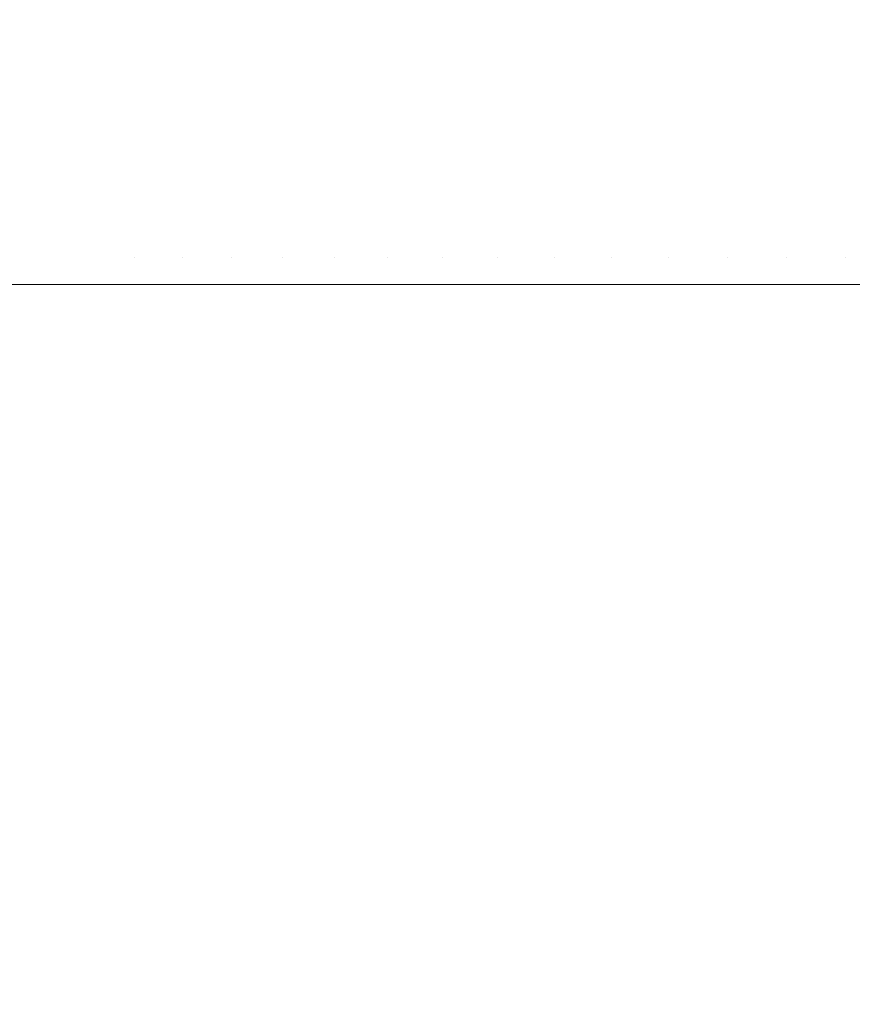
# Model space of a CAD drawing. Header units: centimetres. Extents: x -26 to 27.3, y -25.3 to -23.5.
# Tile 107 of 221: x -8.0868 to -8.0257, y -23.6127 to -23.5405. Entities that reach past the tile are written whole.
import ezdxf

# ---------------------------------------------------------------- set-up
doc = ezdxf.new("R2010")
doc.units = ezdxf.units.CM
doc.header["$LTSCALE"] = 2.54
doc.layers.add('Lucido design-1', color=7, linetype='Continuous')

# ---------------------------------------------------------------- blocks, each defined once
blk = doc.blocks.new('Gruppo-4-1')
at = {"color": 7, "linetype": 'Continuous', "lineweight": 9}
for points, invisible_edges in [([(-8.089895, -23.538078, 1049.994468), (-8.086667, -23.538078, 1049.997558), (-8.086129, -23.542011, 1049.996971), (-8.089332, -23.542011, 1049.993905)], 15), ([(-8.086667, -23.538078, 1049.997558), (-8.083308, -23.538078, 1050.000504), (-8.082796, -23.542011, 1049.999894), (-8.086129, -23.542011, 1049.996971)], 15), ([(-8.083308, -23.538078, 1050.000504), (-8.079824, -23.538078, 1050.003301), (-8.079339, -23.542011, 1050.002669), (-8.082796, -23.542011, 1049.999894)], 15), ([(-8.079824, -23.538078, 1050.003301), (-8.076221, -23.538078, 1050.005943), (-8.075764, -23.542011, 1050.00529), (-8.079339, -23.542011, 1050.002669)], 15), ([(-8.076221, -23.538078, 1050.005943), (-8.072505, -23.538078, 1050.008425), (-8.072078, -23.542011, 1050.007753), (-8.075764, -23.542011, 1050.00529)], 15), ([(-8.072505, -23.538078, 1050.008425), (-8.068686, -23.538078, 1050.010743), (-8.068287, -23.542011, 1050.010053), (-8.072078, -23.542011, 1050.007753)], 15), ([(-8.068686, -23.538078, 1050.010743), (-8.064769, -23.538078, 1050.012892), (-8.064401, -23.542011, 1050.012185), (-8.068287, -23.542011, 1050.010053)], 15), ([(-8.064769, -23.538078, 1050.012892), (-8.060761, -23.538078, 1050.014868), (-8.060425, -23.542011, 1050.014146), (-8.064401, -23.542011, 1050.012185)], 15), ([(-8.060761, -23.538078, 1050.014868), (-8.056672, -23.538078, 1050.016667), (-8.056367, -23.542011, 1050.015931), (-8.060425, -23.542011, 1050.014146)], 15), ([(-8.056672, -23.538078, 1050.016667), (-8.052507, -23.538078, 1050.018287), (-8.052235, -23.542011, 1050.017538), (-8.056367, -23.542011, 1050.015931)], 15), ([(-8.052507, -23.538078, 1050.018287), (-8.048277, -23.538078, 1050.019723), (-8.048037, -23.542011, 1050.018963), (-8.052235, -23.542011, 1050.017538)], 15), ([(-8.048277, -23.538078, 1050.019723), (-8.043987, -23.538078, 1050.020973), (-8.043781, -23.542011, 1050.020204), (-8.048037, -23.542011, 1050.018963)], 15), ([(-8.043987, -23.538078, 1050.020973), (-8.039647, -23.538078, 1050.022035), (-8.039475, -23.542011, 1050.021258), (-8.043781, -23.542011, 1050.020204)], 15), ([(-8.039647, -23.538078, 1050.022035), (-8.035265, -23.538078, 1050.022907), (-8.035127, -23.542011, 1050.022122), (-8.039475, -23.542011, 1050.021258)], 15), ([(-8.035265, -23.538078, 1050.022907), (-8.030849, -23.538078, 1050.023587), (-8.030745, -23.542011, 1050.022797), (-8.035127, -23.542011, 1050.022122)], 15), ([(-8.030849, -23.538078, 1050.023587), (-8.026407, -23.538078, 1050.024073), (-8.026338, -23.542011, 1050.023279), (-8.030745, -23.542011, 1050.022797)], 15), ([(-8.026407, -23.538078, 1050.024073), (-8.021949, -23.538078, 1050.024365), (-8.021914, -23.542011, 1050.023569), (-8.026338, -23.542011, 1050.023279)], 15), ([(-25.917482, -23.538899, 1050.419828), (-25.917482, -23.542525, 1050.420525), (27.182518, -23.542525, 1050.420525), (27.182518, -23.538899, 1050.419828)], 10), ([(-8.089332, -23.542011, 1049.993905), (-8.086129, -23.542011, 1049.996971), (-8.085699, -23.545969, 1049.996501), (-8.088881, -23.545969, 1049.993454)], 15), ([(-8.086129, -23.542011, 1049.996971), (-8.082796, -23.542011, 1049.999894), (-8.082387, -23.545969, 1049.999405), (-8.085699, -23.545969, 1049.996501)], 15), ([(-8.082796, -23.542011, 1049.999894), (-8.079339, -23.542011, 1050.002669), (-8.078951, -23.545969, 1050.002163), (-8.082387, -23.545969, 1049.999405)], 15), ([(-8.079339, -23.542011, 1050.002669), (-8.075764, -23.542011, 1050.00529), (-8.075398, -23.545969, 1050.004768), (-8.078951, -23.545969, 1050.002163)], 15), ([(-8.075764, -23.542011, 1050.00529), (-8.072078, -23.542011, 1050.007753), (-8.071735, -23.545969, 1050.007215), (-8.075398, -23.545969, 1050.004768)], 15), ([(-8.072078, -23.542011, 1050.007753), (-8.068287, -23.542011, 1050.010053), (-8.067969, -23.545969, 1050.009501), (-8.071735, -23.545969, 1050.007215)], 15), ([(-8.068287, -23.542011, 1050.010053), (-8.064401, -23.542011, 1050.012185), (-8.064106, -23.545969, 1050.01162), (-8.067969, -23.545969, 1050.009501)], 15), ([(-8.064401, -23.542011, 1050.012185), (-8.060425, -23.542011, 1050.014146), (-8.060155, -23.545969, 1050.013568), (-8.064106, -23.545969, 1050.01162)], 15), ([(-8.060425, -23.542011, 1050.014146), (-8.056367, -23.542011, 1050.015931), (-8.056123, -23.545969, 1050.015343), (-8.060155, -23.545969, 1050.013568)], 15), ([(-8.056367, -23.542011, 1050.015931), (-8.052235, -23.542011, 1050.017538), (-8.052017, -23.545969, 1050.016939), (-8.056123, -23.545969, 1050.015343)], 15), ([(-8.052235, -23.542011, 1050.017538), (-8.048037, -23.542011, 1050.018963), (-8.047845, -23.545969, 1050.018355), (-8.052017, -23.545969, 1050.016939)], 15), ([(-8.048037, -23.542011, 1050.018963), (-8.043781, -23.542011, 1050.020204), (-8.043616, -23.545969, 1050.019588), (-8.047845, -23.545969, 1050.018355)], 15), ([(-8.043781, -23.542011, 1050.020204), (-8.039475, -23.542011, 1050.021258), (-8.039337, -23.545969, 1050.020635), (-8.043616, -23.545969, 1050.019588)], 15), ([(-8.039475, -23.542011, 1050.021258), (-8.035127, -23.542011, 1050.022122), (-8.035016, -23.545969, 1050.021495), (-8.039337, -23.545969, 1050.020635)], 15), ([(-8.035127, -23.542011, 1050.022122), (-8.030745, -23.542011, 1050.022797), (-8.030662, -23.545969, 1050.022165), (-8.035016, -23.545969, 1050.021495)], 15), ([(-8.030745, -23.542011, 1050.022797), (-8.026338, -23.542011, 1050.023279), (-8.026282, -23.545969, 1050.022645), (-8.030662, -23.545969, 1050.022165)], 15), ([(-8.026338, -23.542011, 1050.023279), (-8.021914, -23.542011, 1050.023569), (-8.021886, -23.545969, 1050.022933), (-8.026282, -23.545969, 1050.022645)], 15), ([(27.182518, -23.54312, 1050.420639), (27.182518, -23.542525, 1050.420525), (-25.917482, -23.542525, 1050.420525), (-25.917482, -23.54312, 1050.420639)], 10), ([(-25.917482, -23.54312, 1050.420639), (-25.917482, -23.546837, 1050.42119), (27.182518, -23.546837, 1050.42119), (27.182518, -23.54312, 1050.420639)], 10), ([(-8.088881, -23.545969, 1049.993454), (-8.085699, -23.545969, 1049.996501), (-8.085376, -23.549943, 1049.996149), (-8.088543, -23.549943, 1049.993117)], 15), ([(-8.085699, -23.545969, 1049.996501), (-8.082387, -23.545969, 1049.999405), (-8.082079, -23.549943, 1049.99904), (-8.085376, -23.549943, 1049.996149)], 15), ([(-8.082387, -23.545969, 1049.999405), (-8.078951, -23.545969, 1050.002163), (-8.07866, -23.549943, 1050.001784), (-8.082079, -23.549943, 1049.99904)], 15), ([(-8.078951, -23.545969, 1050.002163), (-8.075398, -23.545969, 1050.004768), (-8.075124, -23.549943, 1050.004377), (-8.07866, -23.549943, 1050.001784)], 15), ([(-8.075398, -23.545969, 1050.004768), (-8.071735, -23.545969, 1050.007215), (-8.071478, -23.549943, 1050.006813), (-8.075124, -23.549943, 1050.004377)], 15), ([(-8.071735, -23.545969, 1050.007215), (-8.067969, -23.545969, 1050.009501), (-8.06773, -23.549943, 1050.009087), (-8.071478, -23.549943, 1050.006813)], 15), ([(-8.067969, -23.545969, 1050.009501), (-8.064106, -23.545969, 1050.01162), (-8.063886, -23.549943, 1050.011196), (-8.06773, -23.549943, 1050.009087)], 15), ([(-8.064106, -23.545969, 1050.01162), (-8.060155, -23.545969, 1050.013568), (-8.059953, -23.549943, 1050.013135), (-8.063886, -23.549943, 1050.011196)], 15), ([(-8.060155, -23.545969, 1050.013568), (-8.056123, -23.545969, 1050.015343), (-8.05594, -23.549943, 1050.014901), (-8.059953, -23.549943, 1050.013135)], 15), ([(-8.056123, -23.545969, 1050.015343), (-8.052017, -23.545969, 1050.016939), (-8.051854, -23.549943, 1050.01649), (-8.05594, -23.549943, 1050.014901)], 15), ([(-8.052017, -23.545969, 1050.016939), (-8.047845, -23.545969, 1050.018355), (-8.047702, -23.549943, 1050.0179), (-8.051854, -23.549943, 1050.01649)], 15), ([(-8.047845, -23.545969, 1050.018355), (-8.043616, -23.545969, 1050.019588), (-8.043492, -23.549943, 1050.019127), (-8.047702, -23.549943, 1050.0179)], 15), ([(-8.043616, -23.545969, 1050.019588), (-8.039337, -23.545969, 1050.020635), (-8.039233, -23.549943, 1050.020169), (-8.043492, -23.549943, 1050.019127)], 15), ([(-8.039337, -23.545969, 1050.020635), (-8.035016, -23.545969, 1050.021495), (-8.034933, -23.549943, 1050.021024), (-8.039233, -23.549943, 1050.020169)], 15), ([(-8.035016, -23.545969, 1050.021495), (-8.030662, -23.545969, 1050.022165), (-8.030599, -23.549943, 1050.021691), (-8.034933, -23.549943, 1050.021024)], 15), ([(-8.030662, -23.545969, 1050.022165), (-8.026282, -23.545969, 1050.022645), (-8.026241, -23.549943, 1050.022169), (-8.030599, -23.549943, 1050.021691)], 15), ([(-8.026282, -23.545969, 1050.022645), (-8.021886, -23.545969, 1050.022933), (-8.021866, -23.549943, 1050.022455), (-8.026241, -23.549943, 1050.022169)], 15), ([(27.182518, -23.547379, 1050.42127), (27.182518, -23.546837, 1050.42119), (-25.917482, -23.546837, 1050.42119), (-25.917482, -23.547379, 1050.42127)], 10), ([(-25.917482, -23.547379, 1050.42127), (-25.917482, -23.551173, 1050.421665), (27.182518, -23.551173, 1050.421665), (27.182518, -23.547379, 1050.42127)], 10), ([(-8.088543, -23.549943, 1049.993117), (-8.085376, -23.549943, 1049.996149), (-8.085161, -23.553927, 1049.995914), (-8.088318, -23.553927, 1049.992892)], 15), ([(-8.085376, -23.549943, 1049.996149), (-8.082079, -23.549943, 1049.99904), (-8.081875, -23.553927, 1049.998796), (-8.085161, -23.553927, 1049.995914)], 15), ([(-8.082079, -23.549943, 1049.99904), (-8.07866, -23.549943, 1050.001784), (-8.078466, -23.553927, 1050.001532), (-8.081875, -23.553927, 1049.998796)], 15), ([(-8.07866, -23.549943, 1050.001784), (-8.075124, -23.549943, 1050.004377), (-8.074942, -23.553927, 1050.004116), (-8.078466, -23.553927, 1050.001532)], 15), ([(-8.075124, -23.549943, 1050.004377), (-8.071478, -23.549943, 1050.006813), (-8.071308, -23.553927, 1050.006544), (-8.074942, -23.553927, 1050.004116)], 15), ([(-8.071478, -23.549943, 1050.006813), (-8.06773, -23.549943, 1050.009087), (-8.067571, -23.553927, 1050.008812), (-8.071308, -23.553927, 1050.006544)], 15), ([(-8.06773, -23.549943, 1050.009087), (-8.063886, -23.549943, 1050.011196), (-8.063739, -23.553927, 1050.010914), (-8.067571, -23.553927, 1050.008812)], 15), ([(-8.063886, -23.549943, 1050.011196), (-8.059953, -23.549943, 1050.013135), (-8.059819, -23.553927, 1050.012847), (-8.063739, -23.553927, 1050.010914)], 15), ([(-8.059953, -23.549943, 1050.013135), (-8.05594, -23.549943, 1050.014901), (-8.055818, -23.553927, 1050.014608), (-8.059819, -23.553927, 1050.012847)], 15), ([(-8.05594, -23.549943, 1050.014901), (-8.051854, -23.549943, 1050.01649), (-8.051745, -23.553927, 1050.016192), (-8.055818, -23.553927, 1050.014608)], 15), ([(-8.051854, -23.549943, 1050.01649), (-8.047702, -23.549943, 1050.0179), (-8.047606, -23.553927, 1050.017597), (-8.051745, -23.553927, 1050.016192)], 15), ([(-8.047702, -23.549943, 1050.0179), (-8.043492, -23.549943, 1050.019127), (-8.04341, -23.553927, 1050.01882), (-8.047606, -23.553927, 1050.017597)], 15), ([(-8.043492, -23.549943, 1050.019127), (-8.039233, -23.549943, 1050.020169), (-8.039165, -23.553927, 1050.019858), (-8.04341, -23.553927, 1050.01882)], 15), ([(-8.039233, -23.549943, 1050.020169), (-8.034933, -23.549943, 1050.021024), (-8.034878, -23.553927, 1050.020711), (-8.039165, -23.553927, 1050.019858)], 15), ([(-8.034933, -23.549943, 1050.021024), (-8.030599, -23.549943, 1050.021691), (-8.030558, -23.553927, 1050.021376), (-8.034878, -23.553927, 1050.020711)], 15), ([(-8.030599, -23.549943, 1050.021691), (-8.026241, -23.549943, 1050.022169), (-8.026213, -23.553927, 1050.021852), (-8.030558, -23.553927, 1050.021376)], 15), ([(-8.026241, -23.549943, 1050.022169), (-8.021866, -23.549943, 1050.022455), (-8.021852, -23.553927, 1050.022138), (-8.026213, -23.553927, 1050.021852)], 15), ([(27.182518, -23.551669, 1050.421717), (27.182518, -23.551173, 1050.421665), (-25.917482, -23.551173, 1050.421665), (-25.917482, -23.551669, 1050.421717)], 10), ([(-25.917482, -23.551669, 1050.421717), (-25.917482, -23.555527, 1050.421952), (27.182518, -23.555527, 1050.421952), (27.182518, -23.551669, 1050.421717)], 10), ([(-8.088318, -23.553927, 1049.992892), (-8.085161, -23.553927, 1049.995914), (-8.085054, -23.557916, 1049.995797), (-8.088206, -23.557916, 1049.99278)], 15), ([(-8.085161, -23.553927, 1049.995914), (-8.081875, -23.553927, 1049.998796), (-8.081773, -23.557916, 1049.998675), (-8.085054, -23.557916, 1049.995797)], 15), ([(-8.081875, -23.553927, 1049.998796), (-8.078466, -23.553927, 1050.001532), (-8.07837, -23.557916, 1050.001406), (-8.081773, -23.557916, 1049.998675)], 15), ([(-8.078466, -23.553927, 1050.001532), (-8.074942, -23.553927, 1050.004116), (-8.074851, -23.557916, 1050.003986), (-8.07837, -23.557916, 1050.001406)], 15), ([(-8.074942, -23.553927, 1050.004116), (-8.071308, -23.553927, 1050.006544), (-8.071222, -23.557916, 1050.006411), (-8.074851, -23.557916, 1050.003986)], 15), ([(-8.071308, -23.553927, 1050.006544), (-8.067571, -23.553927, 1050.008812), (-8.067492, -23.557916, 1050.008675), (-8.071222, -23.557916, 1050.006411)], 15), ([(-8.067571, -23.553927, 1050.008812), (-8.063739, -23.553927, 1050.010914), (-8.063666, -23.557916, 1050.010774), (-8.067492, -23.557916, 1050.008675)], 15), ([(-8.063739, -23.553927, 1050.010914), (-8.059819, -23.553927, 1050.012847), (-8.059752, -23.557916, 1050.012704), (-8.063666, -23.557916, 1050.010774)], 15), ([(-8.059819, -23.553927, 1050.012847), (-8.055818, -23.553927, 1050.014608), (-8.055758, -23.557916, 1050.014461), (-8.059752, -23.557916, 1050.012704)], 15), ([(-8.055818, -23.553927, 1050.014608), (-8.051745, -23.553927, 1050.016192), (-8.051691, -23.557916, 1050.016043), (-8.055758, -23.557916, 1050.014461)], 15), ([(-8.051745, -23.553927, 1050.016192), (-8.047606, -23.553927, 1050.017597), (-8.047558, -23.557916, 1050.017446), (-8.051691, -23.557916, 1050.016043)], 15), ([(-8.047606, -23.553927, 1050.017597), (-8.04341, -23.553927, 1050.01882), (-8.043369, -23.557916, 1050.018667), (-8.047558, -23.557916, 1050.017446)], 15), ([(-8.04341, -23.553927, 1050.01882), (-8.039165, -23.553927, 1050.019858), (-8.03913, -23.557916, 1050.019704), (-8.043369, -23.557916, 1050.018667)], 15), ([(-8.039165, -23.553927, 1050.019858), (-8.034878, -23.553927, 1050.020711), (-8.03485, -23.557916, 1050.020555), (-8.03913, -23.557916, 1050.019704)], 15), ([(-8.034878, -23.553927, 1050.020711), (-8.030558, -23.553927, 1050.021376), (-8.030537, -23.557916, 1050.021219), (-8.03485, -23.557916, 1050.020555)], 15), ([(-8.030558, -23.553927, 1050.021376), (-8.026213, -23.553927, 1050.021852), (-8.026199, -23.557916, 1050.021694), (-8.030537, -23.557916, 1050.021219)], 15), ([(-8.026213, -23.553927, 1050.021852), (-8.021852, -23.553927, 1050.022138), (-8.021845, -23.557916, 1050.02198), (-8.026199, -23.557916, 1050.021694)], 15), ([(27.182518, -23.555972, 1050.421979), (27.182518, -23.555527, 1050.421952), (-25.917482, -23.555527, 1050.421952), (-25.917482, -23.555972, 1050.421979)], 10), ([(-25.917482, -23.555972, 1050.421979), (-25.917482, -23.559888, 1050.422055), (27.182518, -23.559888, 1050.422055), (27.182518, -23.555972, 1050.421979)], 8), ([(-8.08526, -23.559888, 1049.995574), (-8.088193, -23.559888, 1049.992766), (-8.088206, -23.557916, 1049.99278), (-8.085054, -23.557916, 1049.995797)], 14), ([(-8.085054, -23.557916, 1049.995797), (-8.085041, -23.559888, 1049.995783), (-8.08526, -23.559888, 1049.995574)], 9), ([(-8.082091, -23.559888, 1049.99837), (-8.085041, -23.559888, 1049.995783), (-8.085054, -23.557916, 1049.995797), (-8.081773, -23.557916, 1049.998675)], 14), ([(-8.081773, -23.557916, 1049.998675), (-8.081761, -23.559888, 1049.99866), (-8.082091, -23.559888, 1049.99837)], 9), ([(-8.07882, -23.559888, 1050.00102), (-8.081761, -23.559888, 1049.99866), (-8.081773, -23.557916, 1049.998675), (-8.07837, -23.557916, 1050.001406)], 14), ([(-8.07837, -23.557916, 1050.001406), (-8.078358, -23.559888, 1050.001391), (-8.07882, -23.559888, 1050.00102)], 9), ([(-8.07837, -23.557916, 1050.001406), (-8.074851, -23.557916, 1050.003986), (-8.07484, -23.559888, 1050.003971), (-8.077019, -23.559888, 1050.002373)], 11), ([(-8.077019, -23.559888, 1050.002373), (-8.078358, -23.559888, 1050.001391), (-8.07837, -23.557916, 1050.001406)], 10), ([(-8.074851, -23.557916, 1050.003986), (-8.071222, -23.557916, 1050.006411), (-8.071212, -23.559888, 1050.006394), (-8.073562, -23.559888, 1050.004824)], 11), ([(-8.073562, -23.559888, 1050.004824), (-8.07484, -23.559888, 1050.003971), (-8.074851, -23.557916, 1050.003986)], 10), ([(-8.071222, -23.557916, 1050.006411), (-8.067492, -23.557916, 1050.008675), (-8.067482, -23.559888, 1050.008658), (-8.07, -23.559888, 1050.00713)], 11), ([(-8.07, -23.559888, 1050.00713), (-8.071212, -23.559888, 1050.006394), (-8.071222, -23.557916, 1050.006411)], 10), ([(-8.067492, -23.557916, 1050.008675), (-8.063666, -23.557916, 1050.010774), (-8.063657, -23.559888, 1050.010756), (-8.066339, -23.559888, 1050.009285)], 11), ([(-8.066339, -23.559888, 1050.009285), (-8.067482, -23.559888, 1050.008658), (-8.067492, -23.557916, 1050.008675)], 10), ([(-8.063666, -23.557916, 1050.010774), (-8.059752, -23.557916, 1050.012704), (-8.059744, -23.559888, 1050.012686), (-8.062584, -23.559888, 1050.011285)], 11), ([(-8.062584, -23.559888, 1050.011285), (-8.063657, -23.559888, 1050.010756), (-8.063666, -23.557916, 1050.010774)], 10), ([(-8.059752, -23.557916, 1050.012704), (-8.055758, -23.557916, 1050.014461), (-8.05575, -23.559888, 1050.014443), (-8.058743, -23.559888, 1050.013126)], 11), ([(-8.058743, -23.559888, 1050.013126), (-8.059744, -23.559888, 1050.012686), (-8.059752, -23.557916, 1050.012704)], 10), ([(-8.055758, -23.557916, 1050.014461), (-8.051691, -23.557916, 1050.016043), (-8.051684, -23.559888, 1050.016025), (-8.054822, -23.559888, 1050.014804)], 11), ([(-8.054822, -23.559888, 1050.014804), (-8.05575, -23.559888, 1050.014443), (-8.055758, -23.557916, 1050.014461)], 10), ([(-8.051691, -23.557916, 1050.016043), (-8.047558, -23.557916, 1050.017446), (-8.047553, -23.559888, 1050.017427), (-8.050827, -23.559888, 1050.016316)], 11), ([(-8.050827, -23.559888, 1050.016316), (-8.051684, -23.559888, 1050.016025), (-8.051691, -23.557916, 1050.016043)], 10), ([(-8.047558, -23.557916, 1050.017446), (-8.043369, -23.557916, 1050.018667), (-8.043364, -23.559888, 1050.018648), (-8.046765, -23.559888, 1050.017657)], 11), ([(-8.046765, -23.559888, 1050.017657), (-8.047553, -23.559888, 1050.017427), (-8.047558, -23.557916, 1050.017446)], 10), ([(-8.043369, -23.557916, 1050.018667), (-8.03913, -23.557916, 1050.019704), (-8.039126, -23.559888, 1050.019685), (-8.042643, -23.559888, 1050.018824)], 11), ([(-8.042643, -23.559888, 1050.018824), (-8.043364, -23.559888, 1050.018648), (-8.043369, -23.557916, 1050.018667)], 10), ([(-8.03913, -23.557916, 1050.019704), (-8.03485, -23.557916, 1050.020555), (-8.034847, -23.559888, 1050.020536), (-8.038468, -23.559888, 1050.019816)], 11), ([(-8.038468, -23.559888, 1050.019816), (-8.039126, -23.559888, 1050.019685), (-8.03913, -23.557916, 1050.019704)], 10), ([(-8.03485, -23.557916, 1050.020555), (-8.030537, -23.557916, 1050.021219), (-8.030535, -23.559888, 1050.0212), (-8.034248, -23.559888, 1050.020628)], 11), ([(-8.034248, -23.559888, 1050.020628), (-8.034847, -23.559888, 1050.020536), (-8.03485, -23.557916, 1050.020555)], 10), ([(-8.030537, -23.557916, 1050.021219), (-8.026199, -23.557916, 1050.021694), (-8.026198, -23.559888, 1050.021675), (-8.02999, -23.559888, 1050.021259)], 11), ([(-8.02999, -23.559888, 1050.021259), (-8.030535, -23.559888, 1050.0212), (-8.030537, -23.557916, 1050.021219)], 10), ([(-8.026199, -23.557916, 1050.021694), (-8.021845, -23.557916, 1050.02198), (-8.021844, -23.559888, 1050.02196), (-8.025701, -23.559888, 1050.021707)], 11), ([(-8.025701, -23.559888, 1050.021707), (-8.026198, -23.559888, 1050.021675), (-8.026199, -23.557916, 1050.021694)], 10), ([(-8.085655, -24.759888, 1049.995216), (-8.088193, -24.759888, 1049.992766), (-8.088193, -23.559888, 1049.992766), (-8.08526, -23.559888, 1049.995574)], 10), ([(-8.08526, -23.559888, 1049.995574), (-8.085257, -24.759888, 1049.995571), (-8.085655, -24.759888, 1049.995216)], 9), ([(-8.08256, -24.759888, 1049.997982), (-8.085257, -24.759888, 1049.995571), (-8.08526, -23.559888, 1049.995574), (-8.085041, -23.559888, 1049.995783)], 10), ([(-8.085041, -23.559888, 1049.995783), (-8.08209, -24.759888, 1049.998369), (-8.08256, -24.759888, 1049.997982)], 9), ([(-8.085041, -23.559888, 1049.995783), (-8.082091, -23.559888, 1049.99837), (-8.08209, -24.759888, 1049.998369)], 10), ([(-8.08209, -24.759888, 1049.998369), (-8.082091, -23.559888, 1049.99837), (-8.081761, -23.559888, 1049.99866)], 9), ([(-8.081761, -23.559888, 1049.99866), (-8.07935, -24.759888, 1050.00062), (-8.08209, -24.759888, 1049.998369)], 9), ([(-8.081761, -23.559888, 1049.99866), (-8.07882, -24.759888, 1050.001019), (-8.07935, -24.759888, 1050.00062)], 9), ([(-8.081761, -23.559888, 1049.99866), (-8.07882, -23.559888, 1050.00102), (-8.07882, -24.759888, 1050.001019)], 10), ([(-8.077021, -24.759888, 1050.002376), (-8.07882, -24.759888, 1050.001019), (-8.078358, -23.559888, 1050.001391)], 10), ([(-8.07882, -24.759888, 1050.001019), (-8.07882, -23.559888, 1050.00102), (-8.078358, -23.559888, 1050.001391)], 9), ([(-8.078358, -23.559888, 1050.001391), (-8.077019, -23.559888, 1050.002373), (-8.077021, -24.759888, 1050.002376)], 10), ([(-8.07603, -24.759888, 1050.003124), (-8.077021, -24.759888, 1050.002376), (-8.077019, -23.559888, 1050.002373)], 10), ([(-8.077019, -23.559888, 1050.002373), (-8.07484, -23.559888, 1050.00397), (-8.07603, -24.759888, 1050.003124)], 10), ([(-8.073564, -24.759888, 1050.004828), (-8.07603, -24.759888, 1050.003124), (-8.07484, -23.559888, 1050.00397)], 10), ([(-8.07484, -23.559888, 1050.00397), (-8.073562, -23.559888, 1050.004824), (-8.073564, -24.759888, 1050.004828)], 10), ([(-8.072605, -24.759888, 1050.00549), (-8.073564, -24.759888, 1050.004828), (-8.073562, -23.559888, 1050.004824)], 10), ([(-8.072605, -24.759888, 1050.00549), (-8.073562, -23.559888, 1050.004824), (-8.071212, -23.559888, 1050.006394)], 9), ([(-8.071212, -23.559888, 1050.006394), (-8.070002, -24.759888, 1050.007134), (-8.072605, -24.759888, 1050.00549)], 9), ([(-8.071212, -23.559888, 1050.006394), (-8.07, -23.559888, 1050.00713), (-8.070002, -24.759888, 1050.007134)], 10), ([(-8.069082, -24.759888, 1050.007714), (-8.070002, -24.759888, 1050.007134), (-8.07, -23.559888, 1050.00713)], 10), ([(-8.069082, -24.759888, 1050.007714), (-8.07, -23.559888, 1050.00713), (-8.067482, -23.559888, 1050.008658)], 9), ([(-8.067482, -23.559888, 1050.008658), (-8.06634, -24.759888, 1050.009289), (-8.069082, -24.759888, 1050.007714)], 9), ([(-8.067482, -23.559888, 1050.008658), (-8.066339, -23.559888, 1050.009285), (-8.06634, -24.759888, 1050.009289)], 10), ([(-8.065467, -24.759888, 1050.009791), (-8.06634, -24.759888, 1050.009289), (-8.066339, -23.559888, 1050.009285)], 10), ([(-8.065467, -24.759888, 1050.009791), (-8.066339, -23.559888, 1050.009285), (-8.063657, -23.559888, 1050.010756)], 9), ([(-8.063657, -23.559888, 1050.010756), (-8.062586, -24.759888, 1050.011289), (-8.065467, -24.759888, 1050.009791)], 9), ([(-8.063657, -23.559888, 1050.010756), (-8.062584, -23.559888, 1050.011285), (-8.062586, -24.759888, 1050.011289)], 10), ([(-8.061764, -24.759888, 1050.011716), (-8.062586, -24.759888, 1050.011289), (-8.062584, -23.559888, 1050.011285)], 10), ([(-8.061764, -24.759888, 1050.011716), (-8.062584, -23.559888, 1050.011285), (-8.059744, -23.559888, 1050.012686)], 9), ([(-8.059744, -23.559888, 1050.012686), (-8.058744, -24.759888, 1050.01313), (-8.061764, -24.759888, 1050.011716)], 9), ([(-8.059744, -23.559888, 1050.012686), (-8.058743, -23.559888, 1050.013126), (-8.058744, -24.759888, 1050.01313)], 10), ([(-8.057981, -24.759888, 1050.013487), (-8.058744, -24.759888, 1050.01313), (-8.058743, -23.559888, 1050.013126)], 10), ([(-8.057981, -24.759888, 1050.013487), (-8.058743, -23.559888, 1050.013126), (-8.05575, -23.559888, 1050.014443)], 9), ([(-8.05575, -23.559888, 1050.014443), (-8.054823, -24.759888, 1050.014808), (-8.057981, -24.759888, 1050.013487)], 9), ([(-8.05575, -23.559888, 1050.014443), (-8.054822, -23.559888, 1050.014804), (-8.054823, -24.759888, 1050.014808)], 10), ([(-8.054124, -24.759888, 1050.0151), (-8.054823, -24.759888, 1050.014808), (-8.054822, -23.559888, 1050.014804)], 10), ([(-8.054124, -24.759888, 1050.0151), (-8.054822, -23.559888, 1050.014804), (-8.051684, -23.559888, 1050.016025)], 9), ([(-8.051684, -23.559888, 1050.016025), (-8.050828, -24.759888, 1050.016319), (-8.054124, -24.759888, 1050.0151)], 9), ([(-8.051684, -23.559888, 1050.016025), (-8.050827, -23.559888, 1050.016316), (-8.050828, -24.759888, 1050.016319)], 10), ([(-8.050199, -24.759888, 1050.016552), (-8.050828, -24.759888, 1050.016319), (-8.050827, -23.559888, 1050.016316)], 10), ([(-8.050199, -24.759888, 1050.016552), (-8.050827, -23.559888, 1050.016316), (-8.047553, -23.559888, 1050.017427)], 9), ([(-8.047553, -23.559888, 1050.017427), (-8.046766, -24.759888, 1050.017661), (-8.050199, -24.759888, 1050.016552)], 9), ([(-8.047553, -23.559888, 1050.017427), (-8.046765, -23.559888, 1050.017657), (-8.046766, -24.759888, 1050.017661)], 10), ([(-8.046213, -24.759888, 1050.017839), (-8.046766, -24.759888, 1050.017661), (-8.046765, -23.559888, 1050.017657)], 10), ([(-8.046213, -24.759888, 1050.017839), (-8.046765, -23.559888, 1050.017657), (-8.043364, -23.559888, 1050.018648)], 9), ([(-8.043364, -23.559888, 1050.018648), (-8.042644, -24.759888, 1050.018829), (-8.046213, -24.759888, 1050.017839)], 9), ([(-8.043364, -23.559888, 1050.018648), (-8.042643, -23.559888, 1050.018824), (-8.042644, -24.759888, 1050.018829)], 10), ([(-8.042172, -24.759888, 1050.018959), (-8.042644, -24.759888, 1050.018829), (-8.042643, -23.559888, 1050.018824)], 10), ([(-8.042172, -24.759888, 1050.018959), (-8.042643, -23.559888, 1050.018824), (-8.039126, -23.559888, 1050.019685)], 9), ([(-8.039126, -23.559888, 1050.019685), (-8.038469, -24.759888, 1050.019821), (-8.042172, -24.759888, 1050.018959)], 9), ([(-8.039126, -23.559888, 1050.019685), (-8.038468, -23.559888, 1050.019816), (-8.038469, -24.759888, 1050.019821)], 10), ([(-8.038084, -24.759888, 1050.01991), (-8.038469, -24.759888, 1050.019821), (-8.038468, -23.559888, 1050.019816)], 10), ([(-8.038084, -24.759888, 1050.01991), (-8.038468, -23.559888, 1050.019816), (-8.034847, -23.559888, 1050.020536)], 9), ([(-8.034847, -23.559888, 1050.020536), (-8.034249, -24.759888, 1050.020634), (-8.038084, -24.759888, 1050.01991)], 9), ([(-8.034847, -23.559888, 1050.020536), (-8.034248, -23.559888, 1050.020628), (-8.034249, -24.759888, 1050.020634)], 10), ([(-8.033956, -24.759888, 1050.020689), (-8.034249, -24.759888, 1050.020634), (-8.034248, -23.559888, 1050.020628)], 10), ([(-8.033956, -24.759888, 1050.020689), (-8.034248, -23.559888, 1050.020628), (-8.030535, -23.559888, 1050.0212)], 9), ([(-8.030535, -23.559888, 1050.0212), (-8.02999, -24.759888, 1050.021266), (-8.033956, -24.759888, 1050.020689)], 9), ([(-8.030535, -23.559888, 1050.0212), (-8.02999, -23.559888, 1050.021259), (-8.02999, -24.759888, 1050.021266)], 10), ([(-8.029795, -24.759888, 1050.021294), (-8.02999, -23.559888, 1050.021259), (-8.026198, -23.559888, 1050.021675)], 9), ([(-8.029795, -24.759888, 1050.021294), (-8.02999, -24.759888, 1050.021266), (-8.02999, -23.559888, 1050.021259)], 10), ([(-8.026198, -23.559888, 1050.021675), (-8.025701, -24.759888, 1050.021715), (-8.029795, -24.759888, 1050.021294)], 9), ([(-8.026198, -23.559888, 1050.021675), (-8.025701, -23.559888, 1050.021707), (-8.025701, -24.759888, 1050.021715)], 10), ([(-8.025608, -24.759888, 1050.021725), (-8.025701, -23.559888, 1050.021707), (-8.021844, -23.559888, 1050.02196)], 9), ([(-8.025608, -24.759888, 1050.021725), (-8.025701, -24.759888, 1050.021715), (-8.025701, -23.559888, 1050.021707)], 10)]:
    blk.add_3dface(points, dxfattribs=dict(at, invisible_edges=invisible_edges))
blk.add_3dface([(-25.917482, -23.559888, 1050.422055), (-25.917482, -25.159888, 1050.422055), (27.182518, -25.159888, 1050.422055), (27.182518, -23.559888, 1050.422055)], dxfattribs=at)

msp = doc.modelspace()

# ---------------------------------------------------------------- block references
at = {"layer": 'Lucido design-1', "color": 7}
msp.add_blockref('Gruppo-4-1', (0, 0), dxfattribs=at)

doc.saveas('drawing.dxf')
